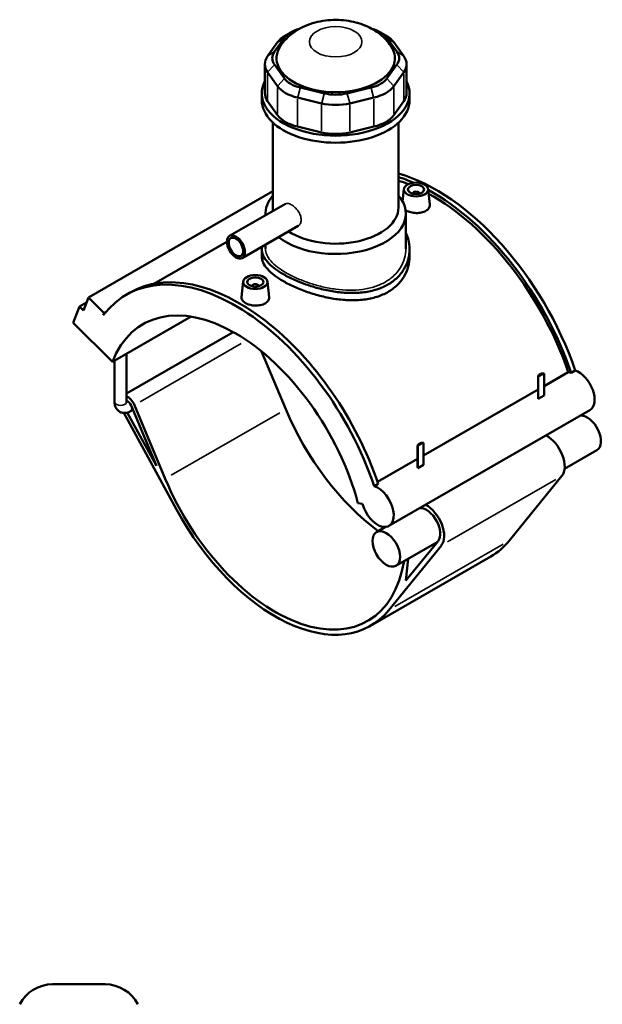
# Model space of a CAD drawing. Header units: inches. Extents: x -2.5 to 51, y -2 to 49.7.
# Tile 9 of 9: x 36.8 to 51, y 25.7 to 49.7. Entities that reach past the tile are written whole.
import ezdxf

# ---------------------------------------------------------------- set-up
doc = ezdxf.new("R2010")
doc.units = ezdxf.units.IN
doc.header["$MEASUREMENT"] = 0
doc.layers.add('Visible (ANSI)', color=7, linetype='Continuous', lineweight=50)
doc.layers.add('Visible Narrow (ANSI)', color=7, linetype='Continuous', lineweight=35)

msp = doc.modelspace()

# ---------------------------------------------------------------- linework, layer by layer
at = {"layer": 'Visible (ANSI)'}
for p, q in [((43.0504, 48.9444), (43.2926, 49.2811)), ((43.4469, 49.4147), (43.319, 49.3404)), ((45.6399, 49.4147), (45.7678, 49.3404)), ((45.7942, 49.2811), (46.0364, 48.9444)), ((43.1261, 49.1735), (42.8839, 48.8368)), ((46.2029, 48.8368), (45.9607, 49.1735)), ((42.8153, 48.6382), (42.8153, 47.9308)), ((43.2926, 48.2899), (43.0504, 48.6266)), ((46.0364, 48.6266), (45.7942, 48.2899)), ((46.2715, 48.6382), (46.2715, 47.9308)), ((42.8839, 48.4396), (43.1261, 48.1028)), ((45.9607, 48.1028), (46.2029, 48.4396)), ((44.2675, 47.9258), (43.6828, 48.0652)), ((45.404, 48.0652), (44.8193, 47.9258)), ((42.741, 47.7598), (42.741, 47.9308)), ((43.6138, 47.822), (44.1985, 47.6825)), ((44.8883, 47.6825), (45.473, 47.822)), ((46.3458, 47.7598), (46.3458, 47.9308)), ((43.1261, 47.3955), (42.8839, 47.7322)), ((46.2029, 47.7322), (45.9607, 47.3955)), ((43.0114, 45.1409), (43.0114, 47.2131)), ((44.1985, 46.9751), (43.6138, 47.1146)), ((45.473, 47.1146), (44.8883, 46.9751)), ((46.0754, 45.1409), (46.0754, 47.2131)), ((43.0114, 45.5403), (38.5116, 42.949)), ((46.2088, 45.5909), (46.1765, 45.2898)), ((46.4248, 45.4839), (46.4248, 45.4766)), ((46.5822, 45.4839), (46.5822, 45.4766)), ((46.7982, 45.5909), (46.8388, 45.2123)), ((43.3161, 45.2312), (41.9557, 44.4478)), ((42.8312, 44.9519), (42.8312, 44.9935)), ((46.2556, 44.1348), (46.2556, 44.9935)), ((43.6265, 44.6921), (42.2662, 43.9087)), ((41.891, 44.3065), (40.1092, 43.2804)), ((42.8312, 44.1348), (42.8312, 44.2341)), ((42.741, 44.1226), (42.741, 43.9465)), ((46.3458, 44.1226), (46.3458, 43.9465)), ((42.2886, 43.3334), (42.2479, 42.9537)), ((42.878, 43.3334), (42.9186, 42.9548)), ((39.4327, 43.0115), (39.5307, 43.0679)), ((42.5046, 43.2191), (42.5046, 43.2264)), ((42.662, 43.2191), (42.662, 43.2264)), ((38.464, 42.8251), (38.2937, 42.7271)), ((38.3896, 42.6316), (38.5116, 42.949)), ((38.5116, 42.949), (38.8948, 42.5671)), ((38.1412, 42.3303), (38.2937, 42.7271)), ((38.2937, 42.7271), (38.3896, 42.6316)), ((38.8948, 42.5671), (38.8743, 42.5137)), ((38.9353, 42.5904), (38.8948, 42.5671)), ((38.1412, 42.3303), (39.0993, 41.3754)), ((39.0993, 41.3754), (41.0151, 42.4787)), ((42.0454, 42.1023), (39.4402, 40.6021)), ((39.4402, 40.395), (39.4402, 41.5718)), ((42.7356, 41.6297), (43.326, 40.2176)), ((39.1518, 40.395), (39.1518, 41.4057)), ((49.5068, 41.038), (49.6052, 41.0947)), ((49.6262, 40.7848), (50.2151, 41.1239)), ((49.6262, 41.0875), (49.6262, 40.5571)), ((50.2863, 41.109), (50.3843, 41.1654)), ((49.4831, 40.4932), (49.4831, 41.021)), ((49.4858, 40.4762), (49.4858, 41.0066)), ((49.5341, 41.0786), (49.5173, 41.0689)), ((46.6861, 39.0917), (49.4831, 40.7024)), ((49.4858, 40.4762), (49.6262, 40.5571)), ((39.3745, 40.1286), (40.6592, 37.7758)), ((40.1704, 38.8342), (39.459, 40.137)), ((39.5976, 40.2039), (39.5395, 40.1705)), ((39.5535, 40.3092), (40.1704, 38.8342)), ((40.3859, 38.5245), (39.6341, 40.3222)), ((50.7433, 40.1942), (45.8431, 37.3723)), ((46.5666, 39.3449), (46.665, 39.4016)), ((46.5429, 39.3279), (46.5429, 38.8001)), ((46.5456, 38.783), (46.5456, 39.3135)), ((46.594, 39.3855), (46.5772, 39.3758)), ((46.6861, 39.3943), (46.6861, 38.8639)), ((50.914, 39.2216), (50.1258, 38.7677)), ((45.5661, 38.4468), (46.5429, 39.0093)), ((46.5456, 38.783), (46.6861, 38.8639)), ((50.0603, 38.5906), (48.7777, 37.0119)), ((45.4841, 38.3436), (45.5821, 38.4)), ((45.0873, 37.9272), (45.1978, 37.91)), ((45.7553, 37.3468), (45.5398, 37.2227)), ((47.0396, 37.0035), (46.2555, 36.0383)), ((45.8375, 35.3188), (47.1202, 36.8975)), ((47.0198, 36.9791), (46.0137, 36.3997)), ((48.3295, 36.627), (45.3894, 34.9339)), ((46.2555, 36.0383), (46.3124, 36.5717)), ((37.6378, 26.188), (38.9199, 26.188))]:
    msp.add_line(p, q, dxfattribs=at)
for centre, start, end in [((37.6378, 25.2868), 90, 152.70323), ((38.9199, 25.2868), 27.29677, 90)]:
    msp.add_arc(centre, 0.9012, start, end, dxfattribs=at)
for centre, major_axis, ratio, start_param, end_param in [((43.9587, 49.1222), (-0.7209, 0), 0.5758617, 5.1427923, 5.8904862), ((45.1281, 49.1222), (0.7209, 0), 0.5758617, 0.3926991, 1.140393), ((43.9587, 48.9749), (-0.9012, 0), 0.5758617, 5.5016397, 5.8904862), ((45.1281, 48.9749), (-0.9012, 0), 0.5758617, 3.5342917, 3.9231383), ((44.5434, 48.7855), (-1.4419, 0), 0.5758617, 5.9111568, 9.7968065), ((43.7165, 48.6382), (-0.9012, 0), 0.5758617, 5.8904862, 6.6758844), ((43.7165, 48.7855), (-0.7209, 0), 0.5758617, 5.8904862, 6.6758844), ((45.3703, 48.7855), (0.7209, 0), 0.5758617, 5.8904862, 6.6758844), ((45.3703, 48.6382), (0.9012, 0), 0.5758617, 5.8904862, 6.6758844), ((43.9587, 48.4488), (-0.7209, 0), 0.5758617, 0.3926991, 1.1780972), ((45.1281, 48.4488), (0.7209, 0), 0.5758617, 5.1050881, 5.8904862), ((44.5434, 47.9308), (-1.8024, 0), 0.5758617, 5.9951502, 9.712813), ((43.9587, 48.3014), (0.9012, 0), 0.5758617, 3.5342917, 4.3196899), ((45.1281, 48.3014), (0.9012, 0), 0.5758617, 5.1050881, 5.8904862), ((43.7165, 47.9308), (-0.9012, 0), 0.5758617, 0, 0.3926991), ((44.5434, 48.3093), (-0.7209, 0), 0.5758617, 1.1780972, 1.9634954), ((45.3703, 47.9308), (0.9012, 0), 0.5758617, 5.8904862, 6.2831853), ((44.5434, 47.7598), (-1.8024, 0), 0.5758617, 0, 3.1415927), ((44.5434, 48.162), (0.9012, 0), 0.5758617, 4.3196899, 5.1050881), ((43.9587, 47.594), (-0.9012, 0), 0.5758617, 0.3926991, 1.1780972), ((45.1281, 47.594), (0.9012, 0), 0.5758617, 5.1050881, 5.8904862), ((44.5434, 47.4546), (-0.9012, 0), 0.5758617, 1.1780972, 1.9634954), ((46.9935, 41.2132), (-2.6605, 4.6201), 0.5780931, 4.3812083, 5.7457364), ((46.8955, 41.1568), (2.6605, -4.6201), 0.5780931, 2.4795724, 2.5774261), ((46.8955, 41.1568), (-2.6084, 4.5295), 0.5780931, 5.6574668, 5.7234787), ((44.5434, 44.9935), (-1.7122, 0), 0.5758617, 5.8202306, 6.3245475), ((44.5434, 44.9935), (1.7122, 0), 0.5758617, 3.7637753, 6.74614), ((46.5035, 45.4839), (-0.0787, 0), 0.5758617, 2.9729035, 6.4518745), ((46.8955, 41.1568), (2.6605, -4.6201), 0.5780931, 1.2396157, 2.3833114), ((46.8955, 41.1568), (-2.6084, 4.5295), 0.5780931, 4.384141, 5.5227723), ((44.5434, 45.1409), (-1.532, 0), 0.5758617, 0, 0.0924113), ((44.5434, 45.1409), (1.532, 0), 0.5758617, 3.8634425, 6.2831853), ((42.0933, 38.3914), (-2.6605, 4.6201), 0.5780931, 4.3812083, 6.5230968), ((42.1913, 38.4478), (-2.6605, 4.6201), 0.5780931, 4.3812083, 6.2831853), ((42.5833, 43.2264), (-0.0787, 0), 0.5758617, 2.9729035, 6.4518745), ((42.0933, 38.3914), (-2.2486, 3.9047), 0.5780931, 4.2779904, 6.7214513), ((49.6012, 41.0403), (-0.0945, 0), 0.5758617, 4.6698879, 6.3256863), ((50.3686, 40.6183), (-0.2767, 0.4806), 0.5780931, 5.7110167, 5.901862), ((50.4666, 40.6748), (0.2767, -0.4806), 0.5780931, 0, 2.569424), ((49.6012, 41.021), (-0.1181, 0), 0.5758617, 5.5016397, 6.4967918), ((39.4675, 40.2954), (-0.1394, 0.2421), 0.5780931, 4.4960022, 5.6384643), ((39.4675, 40.2954), (0.072, -0.125), 0.5780931, 1.3544095, 2.6293968), ((46.0135, 40.6489), (2.2486, -3.9047), 0.5780931, 4.4960022, 5.3639968), ((50.677, 39.6331), (-0.237, 0.4115), 0.5780931, 3.1415927, 5.9797429), ((46.661, 39.3472), (-0.0945, 0), 0.5758617, 4.6698879, 6.3256863), ((49.697, 39.0687), (0.3044, -0.5286), 0.5780931, 0.2180701, 2.4081084), ((46.661, 39.3279), (-0.1181, 0), 0.5758617, 5.5016397, 6.4967918), ((43.0733, 38.9557), (2.2486, -3.9047), 0.5780931, 4.4960022, 6.8973852), ((45.5663, 37.8529), (0.2767, -0.4806), 0.5780931, 4.2779904, 8.8526093), ((43.0733, 38.9557), (2.316, -4.0219), 0.5780931, 4.6731158, 6.5012554), ((46.7568, 37.3756), (0.237, -0.4115), 0.5780931, 0.2180701, 2.8381503), ((46.7568, 37.3756), (0.3044, -0.5286), 0.5780931, 0.2180701, 2.4081084), ((46.0135, 40.6489), (2.316, -4.0219), 0.5780931, 0, 0.2180701)]:
    msp.add_ellipse(centre, major_axis=major_axis, ratio=ratio, start_param=start_param, end_param=end_param, dxfattribs=at)
for centre, major_axis, ratio in [((46.5035, 45.5804), (-0.2953, 0), 0.5758617), ((46.5035, 45.5804), (0.1969, 0), 0.5758617), ((42.111, 44.1783), (-0.1552, 0.2695), 0.5780931), ((42.111, 44.1783), (-0.1242, 0.2156), 0.5780931), ((42.5833, 43.323), (0.2953, 0), 0.5758617), ((42.5833, 43.323), (0.1969, 0), 0.5758617), ((45.7768, 36.8112), (-0.237, 0.4115), 0.5780931)]:
    msp.add_ellipse(centre, major_axis=major_axis, ratio=ratio, dxfattribs=at)
for points, knots in [([(45.8867, 49.0873), (45.8116, 49.198), (45.7252, 49.2867), (45.5191, 49.4548), (45.3972, 49.5229), (45.1178, 49.6413), (44.959, 49.6809), (44.6306, 49.7234), (44.461, 49.7236), (44.1232, 49.6807), (43.9551, 49.6382), (43.6331, 49.496), (43.4768, 49.4004), (43.2868, 49.2032), (43.2417, 49.1486), (43.2001, 49.0873)], [1.1574267, 1.1574267, 1.1574267, 1.1574267, 1.4003574, 1.4003574, 1.7217975, 1.7217975, 2.1352261, 2.1352261, 2.5730226, 2.5730226, 3.0108124, 3.0108124, 3.4205365, 3.4205365, 3.5549623, 3.5549623, 3.5549623, 3.5549623]), ([(46.8388, 45.2123), (46.8392, 45.2081), (46.8395, 45.2039), (46.8396, 45.1743), (46.8313, 45.1472), (46.7971, 45.0978), (46.7713, 45.0756), (46.7414, 45.0584)], [4.4493748, 4.4493748, 4.4493748, 4.4493748, 4.5019571, 4.5019571, 4.82364413, 4.82364413, 5.14533115, 5.14533115, 5.14533115, 5.14533115]), ([(46.7414, 45.0584), (46.7116, 45.0412), (46.6738, 45.0268), (46.5909, 45.0088), (46.5459, 45.0052), (46.4615, 45.0075), (46.4166, 45.0136), (46.3338, 45.0351), (46.2961, 45.0504), (46.2605, 45.0709), (46.2548, 45.0744), (46.2494, 45.0781)], [0, 0, 0, 0, 0.321687, 0.321687, 0.643374, 0.643374, 0.9648534, 0.9648534, 1.2863328, 1.2863328, 1.3486656, 1.3486656, 1.3486656, 1.3486656]), ([(46.2556, 44.5205), (46.2792, 44.4709), (46.2982, 44.4197), (46.3351, 44.2862), (46.3458, 44.203), (46.3458, 44.0421), (46.3351, 43.9587), (46.2899, 43.7943), (46.2553, 43.7133), (46.1638, 43.5612), (46.1066, 43.49), (45.974, 43.3632), (45.8986, 43.3076), (45.8179, 43.2611)], [9.0143503, 9.0143503, 9.0143503, 9.0143503, 9.5627615, 9.5627615, 10.43196, 10.43196, 11.3015529, 11.3015529, 12.1711458, 12.1711458, 13.0407387, 13.0407387, 13.9103316, 13.9103316, 13.9103316, 13.9103316]), ([(43.2689, 43.5125), (43.1883, 43.559), (43.1128, 43.6084), (42.9802, 43.7099), (42.923, 43.7621), (42.8314, 43.8667), (42.7969, 43.9192), (42.7517, 44.0226), (42.741, 44.0735), (42.741, 44.1433), (42.7429, 44.1643), (42.7468, 44.1855)], [-6.9551658, -6.9551658, -6.9551658, -6.9551658, -6.0859673, -6.0859673, -5.2167687, -5.2167687, -4.3475702, -4.3475702, -3.4783716, -3.4783716, -3.1113134, -3.1113134, -3.1113134, -3.1113134]), ([(46.3458, 43.9465), (46.3458, 43.8654), (46.3351, 43.7814), (46.2899, 43.6157), (46.2554, 43.534), (46.1639, 43.3809), (46.1067, 43.3092), (45.9741, 43.1818), (45.8986, 43.126), (45.8179, 43.0795)], [24.3595458, 24.3595458, 24.3595458, 24.3595458, 25.2297958, 25.2297958, 26.1000458, 26.1000458, 26.9702958, 26.9702958, 27.8405458, 27.8405458, 27.8405458, 27.8405458]), ([(45.8179, 43.0795), (45.7371, 43.033), (45.646, 42.9929), (45.4482, 42.9301), (45.3415, 42.9073), (45.1195, 42.8799), (45.0041, 42.8752), (44.7722, 42.8814), (44.6558, 42.8923), (44.431, 42.9249), (44.3147, 42.9479), (44.0828, 43.0054), (43.9673, 43.0398), (43.7452, 43.1168), (43.6385, 43.1594), (43.4407, 43.2485), (43.3496, 43.2951), (43.1882, 43.3881), (43.1128, 43.4374), (42.9801, 43.5385), (42.923, 43.5903), (42.8314, 43.694), (42.7969, 43.7459), (42.7517, 43.848), (42.741, 43.8981), (42.741, 43.9465)], [0, 0, 0, 0, 0.87025, 0.87025, 1.7405, 1.7405, 2.6107501, 2.6107501, 3.4810001, 3.4810001, 4.3507842, 4.3507842, 5.2205683, 5.2205683, 6.0903524, 6.0903524, 6.9601365, 6.9601365, 7.8299206, 7.8299206, 8.6997047, 8.6997047, 9.5694887, 9.5694887, 10.4392728, 10.4392728, 10.4392728, 10.4392728]), ([(45.8179, 43.2611), (45.7372, 43.2147), (45.6461, 43.1744), (45.4484, 43.111), (45.3417, 43.0878), (45.1197, 43.0593), (45.0042, 43.054), (44.7723, 43.0588), (44.6559, 43.069), (44.431, 43.1003), (44.3146, 43.1226), (44.0826, 43.1789), (43.9671, 43.2128), (43.745, 43.2888), (43.6383, 43.331), (43.4406, 43.4196), (43.3496, 43.4661), (43.2689, 43.5125)], [13.9103316, 13.9103316, 13.9103316, 13.9103316, 14.7799245, 14.7799245, 15.6495174, 15.6495174, 16.5191103, 16.5191103, 17.3887032, 17.3887032, 18.2579018, 18.2579018, 19.1271003, 19.1271003, 19.9962989, 19.9962989, 20.8654974, 20.8654974, 20.8654974, 20.8654974]), ([(42.8212, 42.8009), (42.7914, 42.7837), (42.7536, 42.7693), (42.6707, 42.7513), (42.6257, 42.7477), (42.5413, 42.75), (42.4964, 42.7561), (42.4136, 42.7776), (42.3759, 42.7929), (42.3162, 42.8273), (42.2903, 42.8486), (42.2559, 42.8946), (42.2474, 42.9193), (42.2473, 42.9462), (42.2475, 42.9499), (42.2479, 42.9537)], [2.5726656, 2.5726656, 2.5726656, 2.5726656, 2.8943526, 2.8943526, 3.2160396, 3.2160396, 3.537519, 3.537519, 3.8589984, 3.8589984, 4.1804777, 4.1804777, 4.5019571, 4.5019571, 4.5536213, 4.5536213, 4.5536213, 4.5536213]), ([(42.9186, 42.9548), (42.919, 42.9506), (42.9193, 42.9464), (42.9194, 42.9168), (42.9111, 42.8897), (42.8769, 42.8403), (42.8511, 42.8181), (42.8212, 42.8009)], [7.02204037, 7.02204037, 7.02204037, 7.02204037, 7.07462268, 7.07462268, 7.3963097, 7.3963097, 7.71799672, 7.71799672, 7.71799672, 7.71799672]), ([(39.1518, 40.395), (39.1518, 40.3611), (39.1563, 40.3267), (39.1784, 40.2609), (39.1955, 40.2292), (39.2394, 40.1813), (39.2629, 40.1636), (39.313, 40.1393), (39.3391, 40.1322), (39.3934, 40.1263), (39.4213, 40.1285), (39.4804, 40.1413), (39.5105, 40.1539), (39.5386, 40.17), (39.5391, 40.1702), (39.5395, 40.1705)], [1.5707963, 1.5707963, 1.5707963, 1.5707963, 1.8849556, 1.8849556, 2.1781058, 2.1781058, 2.3992689, 2.3992689, 2.607476, 2.607476, 2.8409253, 2.8409253, 3.1370188, 3.1370188, 3.1415927, 3.1415927, 3.1415927, 3.1415927]), ([(39.4402, 40.395), (39.4402, 40.3904), (39.4406, 40.3871), (39.4411, 40.3846), (39.4412, 40.3842), (39.4412, 40.3842)], [1.57079633, 1.57079633, 1.57079633, 1.57079633, 1.75773442, 1.75773442, 1.85208089, 1.85208089, 1.85208089, 1.85208089])]:
    msp.add_open_spline(points, degree=3, knots=knots, dxfattribs=at)
for points, weights in [([(49.6052, 41.0947), (49.6145, 41.0921), (49.6262, 41.0875)], [1, 1.00992428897, 1]), ([(49.4858, 41.0066), (49.4974, 41.0247), (49.5068, 41.038)], [1, 1.00992428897, 1]), ([(46.665, 39.4016), (46.6744, 39.399), (46.6861, 39.3943)], [1, 1.00992428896, 1]), ([(46.5456, 39.3135), (46.5573, 39.3315), (46.5666, 39.3449)], [1, 1.00992428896, 1])]:
    msp.add_rational_spline(points, weights, degree=2, dxfattribs=at)
for points in [[(49.4831, 40.4932), (49.4831, 40.4878), (49.4839, 40.482), (49.4858, 40.4762)], [(46.5429, 38.8001), (46.5429, 38.7946), (46.5438, 38.7889), (46.5456, 38.783)]]:
    msp.add_open_spline(points, degree=3, dxfattribs=at)
at = {"layer": 'Visible Narrow (ANSI)'}
for p, q in [((43.2843, 49.2757), (43.1344, 49.1789)), ((45.8025, 49.2757), (45.9524, 49.1789)), ((43.0421, 48.939), (42.8922, 48.8421)), ((46.0447, 48.939), (46.1946, 48.8421)), ((43.0421, 48.6173), (42.8922, 48.4489)), ((46.0447, 48.6173), (46.1946, 48.4489)), ((42.8839, 47.7675), (42.8839, 48.4042)), ((46.2029, 48.4042), (46.2029, 47.7675)), ((43.1261, 48.0675), (43.1261, 47.4308)), ((43.2843, 48.2806), (43.1344, 48.1122)), ((43.6793, 48.0531), (43.6173, 47.8342)), ((45.4075, 48.0531), (45.4695, 47.8342)), ((45.8025, 48.2806), (45.9524, 48.1122)), ((45.9607, 47.4308), (45.9607, 48.0675)), ((44.2641, 47.9136), (44.202, 47.6947)), ((44.8227, 47.9136), (44.8848, 47.6947)), ((43.6138, 47.15), (43.6138, 47.7866)), ((44.1985, 47.6471), (44.1985, 47.0105)), ((44.8883, 47.0105), (44.8883, 47.6471)), ((45.473, 47.7866), (45.473, 47.15)), ((42.2364, 41.8207), (39.7711, 40.401)), ((43.179, 40.133), (40.5329, 38.6092)), ((49.9133, 38.506), (47.2672, 36.9822)), ((48.6307, 36.9272), (45.9845, 35.4034))]:
    msp.add_line(p, q, dxfattribs=at)
msp.add_ellipse((44.5434, 49.1844), major_axis=(-0.6411, 0), ratio=0.5758617, dxfattribs=at)
for centre, major_axis, ratio, start_param, end_param in [((39.296, 40.395), (0.1442, 0), 0.5758617, 3.2986723, 6.1261057), ((39.4675, 40.2954), (0.072, -0.125), 0.5780931, 0.0677205, 1.286689)]:
    msp.add_ellipse(centre, major_axis=major_axis, ratio=ratio, start_param=start_param, end_param=end_param, dxfattribs=at)
for points, knots in [([(43.3161, 45.2312), (43.3327, 45.2407), (43.3543, 45.2443), (43.4041, 45.2367), (43.4324, 45.2254), (43.4878, 45.1935), (43.5185, 45.1708), (43.5769, 45.1161), (43.6045, 45.084), (43.6491, 45.0198), (43.6691, 44.9832), (43.6958, 44.9102), (43.7026, 44.8736), (43.7026, 44.8415)], [2.9863209, 2.9863209, 2.9863209, 2.9863209, 3.2832537, 3.2832537, 3.5817216, 3.5817216, 3.8801895, 3.8801895, 4.1786574, 4.1786574, 4.4771431, 4.4771431, 4.7756288, 4.7756288, 4.7756288, 4.7756288]), ([(43.7026, 44.8415), (43.7026, 44.8095), (43.6958, 44.7779), (43.6691, 44.7258), (43.6491, 44.7052), (43.6267, 44.6922), (43.6266, 44.6922), (43.6265, 44.6921)], [0, 0, 0, 0, 0.29848569, 0.29848569, 0.59697137, 0.59697137, 0.59850649, 0.59850649, 0.59850649, 0.59850649]), ([(45.7541, 43.323), (45.6775, 43.2789), (45.5911, 43.2405), (45.4034, 43.1796), (45.3021, 43.157), (45.0911, 43.1287), (44.9814, 43.1228), (44.761, 43.1258), (44.6503, 43.1347), (44.4365, 43.1629), (44.3259, 43.1833), (44.1054, 43.2353), (43.9957, 43.2668), (43.7847, 43.3379), (43.6834, 43.3776), (43.4956, 43.4612), (43.4092, 43.5051), (43.2561, 43.5933), (43.1845, 43.6403), (43.0585, 43.7374), (43.0042, 43.7874), (42.9171, 43.8879), (42.8843, 43.9385), (42.8413, 44.0382), (42.8312, 44.0874), (42.8312, 44.1348)], [0, 0, 0, 0, 0.8253789, 0.8253789, 1.6507579, 1.6507579, 2.4761368, 2.4761368, 3.3015158, 3.3015158, 4.1265931, 4.1265931, 4.9516704, 4.9516704, 5.7767478, 5.7767478, 6.6018251, 6.6018251, 7.4269025, 7.4269025, 8.2519798, 8.2519798, 9.0770572, 9.0770572, 9.9021345, 9.9021345, 9.9021345, 9.9021345]), ([(46.2556, 44.1348), (46.2556, 44.0591), (46.2455, 43.9807), (46.2025, 43.826), (46.1697, 43.7498), (46.0826, 43.6065), (46.0283, 43.5394), (45.9024, 43.4197), (45.8307, 43.3671), (45.7541, 43.323)], [23.1057848, 23.1057848, 23.1057848, 23.1057848, 23.9311637, 23.9311637, 24.7565427, 24.7565427, 25.5819216, 25.5819216, 26.4073006, 26.4073006, 26.4073006, 26.4073006])]:
    msp.add_open_spline(points, degree=3, knots=knots, dxfattribs=at)

doc.saveas('drawing.dxf')
